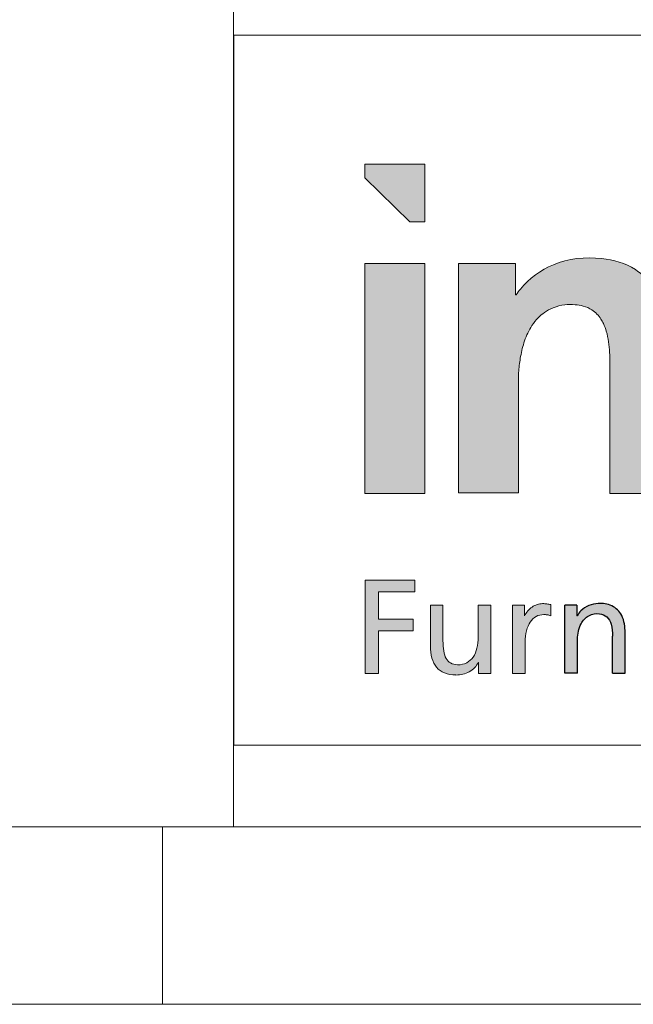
# Model space of a CAD drawing. Header units: millimetres. Extents: x 195 to 7681, y 65 to 5395.
# Tile 59 of 80: x 5174 to 5398, y 65 to 426. Entities that reach past the tile are written whole.
import ezdxf

# ---------------------------------------------------------------- set-up
doc = ezdxf.new("R2010")
doc.units = ezdxf.units.MM
doc.layers.add('FORMAT', color=7, linetype='Continuous')

# ---------------------------------------------------------------- blocks, each defined once
blk = doc.blocks.new('LOGO_sombreado')
at = {"linetype": 'Continuous', "ltscale": 13}
for points in [[(69.93, 191.69), (69.93, 212.79), (47.99, 212.79), (47.99, 207.7), (64.43, 191.69)], [(69.92, 176.37), (47.99, 176.37), (47.99, 92.17), (69.92, 92.17)], [(53.02, 56.16), (66.29, 56.16), (66.29, 60.46), (48.13, 60.46), (48.13, 26.29), (53.02, 26.29), (53.02, 41.86), (65.7, 41.86), (65.7, 46.16), (53.02, 46.16)], [(53.02, 56.16), (66.29, 56.16), (66.29, 60.46), (48.13, 60.46), (48.13, 26.29), (53.02, 26.29), (53.02, 41.86), (65.7, 41.86), (65.7, 46.16), (53.02, 46.16)]]:
    blk.add_hatch(color=7, dxfattribs=at).paths.add_polyline_path(points, flags=0)
h = blk.add_hatch(color=7, dxfattribs=at)
edge = h.paths.add_edge_path(flags=0)
edge.add_line((82.31, 92.4), (104.25, 92.4))
edge.add_line((104.25, 92.4), (104.25, 133.5))
edge.add_spline(control_points=[(104.25, 133.5), (104.25, 133.83), (104.26, 135.01), (104.4, 137.97), (104.99, 142.54), (106.37, 148.2), (108.6, 153.01), (111.26, 156.41), (113.88, 158.68), (117.15, 160.43), (121.03, 161.34), (124.75, 161.41), (128.17, 160.88), (131.66, 159.39), (134.09, 156.87), (135.62, 154.06), (136.63, 151.27), (137.34, 147.69), (137.68, 143.96), (137.79, 140.35), (137.79, 138.07), (137.79, 136.88)], knot_values=[0, 0, 0, 0, 0.014108, 0.050137, 0.12665, 0.210017, 0.297932, 0.350316, 0.392835, 0.445136, 0.506872, 0.560743, 0.603219, 0.653697, 0.720022, 0.747327, 0.789984, 0.846083, 0.902618, 0.949361, 1, 1, 1, 1], weights=[1, 1, 1, 1, 1, 1, 1, 1, 1, 1, 1, 1, 1, 1, 1, 1, 1, 1, 1, 1, 1, 1], degree=3, periodic=0)
edge.add_line((137.79, 136.88), (137.79, 92.17))
edge.add_line((137.79, 92.17), (159.64, 92.17))
edge.add_line((159.64, 92.17), (159.64, 145.32))
edge.add_spline(control_points=[(159.64, 145.32), (159.51, 148.34), (159.32, 153.08), (156.89, 163.59), (149.56, 174.88), (133.16, 179.29), (117.42, 177.67), (107.42, 170.33), (103.93, 165.61), (103.42, 164.92)], knot_values=[4, 4, 4, 4, 4.111727, 4.175295, 4.401008, 4.562165, 4.782362, 4.967907, 5, 5, 5, 5], weights=[1, 1, 1, 1, 1, 1, 1, 1, 1, 1], degree=3, periodic=0)
edge.add_line((103.42, 164.92), (103.13, 164.92))
edge.add_line((103.13, 164.92), (103.13, 176.37))
edge.add_line((103.13, 176.37), (82.31, 176.37))
edge.add_line((82.31, 176.37), (82.31, 92.4))
h = blk.add_hatch(color=7, dxfattribs=at)
edge = h.paths.add_edge_path(flags=0)
edge.add_spline(control_points=[(74.27, 28.55), (75.04, 27.63), (76.01, 26.92), (77.18, 26.44)], knot_values=[55, 55, 55, 55, 56, 56, 56, 56], weights=[1, 1, 1, 1], degree=3, periodic=0)
edge.add_spline(control_points=[(77.18, 26.44), (78.36, 25.96), (79.75, 25.71), (81.37, 25.71)], knot_values=[56, 56, 56, 56, 57, 57, 57, 57], weights=[1, 1, 1, 1], degree=3, periodic=0)
edge.add_arc((81.37, 36.34), 10.64, 269.9868, 283.8904)
edge.add_spline(control_points=[(83.93, 26.02), (84.75, 26.22), (85.54, 26.52), (86.26, 26.92)], knot_values=[0, 0, 0, 0, 1, 1, 1, 1], weights=[1, 1, 1, 1], degree=3, periodic=0)
edge.add_spline(control_points=[(86.26, 26.92), (86.98, 27.31), (87.63, 27.79), (88.19, 28.35)], knot_values=[1, 1, 1, 1, 2, 2, 2, 2], weights=[1, 1, 1, 1], degree=3, periodic=0)
edge.add_spline(control_points=[(88.19, 28.35), (88.75, 28.91), (89.21, 29.55), (89.56, 30.26)], knot_values=[2, 2, 2, 2, 3, 3, 3, 3], weights=[1, 1, 1, 1], degree=3, periodic=0)
edge.add_line((89.56, 30.26), (89.65, 30.26))
edge.add_line((89.65, 30.26), (89.65, 26.29))
edge.add_line((89.65, 26.29), (91.87, 26.29))
edge.add_line((91.87, 26.29), (94.1, 26.29))
edge.add_line((94.1, 26.29), (94.1, 29.41))
edge.add_line((94.1, 29.41), (94.1, 51.26))
edge.add_line((94.1, 51.26), (89.5, 51.26))
edge.add_line((89.5, 51.26), (89.5, 48.37))
edge.add_spline(control_points=[(89.5, 48.37), (89.5, 47.41), (89.5, 46.44), (89.5, 45.48), (89.5, 43.56), (89.5, 41.63), (89.5, 39.7), (89.5, 38.18), (89.36, 36.78), (89.05, 35.54)], knot_values=[30, 30, 30, 30, 31, 31, 31, 33, 33, 33, 34, 34, 34, 34], weights=[1, 1, 1, 1, 1, 1, 1, 1, 1, 1], degree=3, periodic=0)
edge.add_spline(control_points=[(89.05, 35.54), (88.75, 34.29), (88.29, 33.19), (87.05, 31.38), (86.27, 30.67), (85.31, 30.18)], knot_values=[34, 34, 34, 34, 35, 35, 36, 36, 36, 36], weights=[1, 1, 1, 1, 1, 1], degree=3, periodic=0)
edge.add_spline(control_points=[(85.31, 30.18), (84.35, 29.69), (83.23, 29.42), (81.92, 29.42)], knot_values=[36, 36, 36, 36, 37, 37, 37, 37], weights=[1, 1, 1, 1], degree=3, periodic=0)
edge.add_spline(control_points=[(81.92, 29.42), (80.91, 29.49), (80.08, 29.71), (79.39, 30.1)], knot_values=[37, 37, 37, 37, 38, 38, 38, 38], weights=[1, 1, 1, 1], degree=3, periodic=0)
edge.add_spline(control_points=[(79.39, 30.1), (78.71, 30.49), (78.17, 31.05), (77.76, 31.78)], knot_values=[38, 38, 38, 38, 39, 39, 39, 39], weights=[1, 1, 1, 1], degree=3, periodic=0)
edge.add_spline(control_points=[(77.76, 31.78), (77.35, 32.52), (77.06, 33.43), (76.88, 34.52)], knot_values=[39, 39, 39, 39, 40, 40, 40, 40], weights=[1, 1, 1, 1], degree=3, periodic=0)
edge.add_spline(control_points=[(76.88, 34.52), (76.7, 35.61), (76.62, 36.88), (76.62, 38.34), (76.62, 40.49), (76.62, 42.64), (76.62, 44.8), (76.62, 45.88), (76.62, 46.95), (76.62, 48.03), (76.62, 49.11), (76.62, 50.18), (76.62, 51.26)], knot_values=[40, 40, 40, 40, 41, 41, 41, 43, 43, 43, 44, 44, 44, 45, 45, 45, 45], weights=[1, 1, 1, 1, 1, 1, 1, 1, 1, 1, 1, 1, 1], degree=3, periodic=0)
edge.add_line((76.62, 51.26), (72.02, 51.26))
edge.add_spline(control_points=[(72.02, 51.26), (72.02, 50.03), (72.02, 48.79), (72.02, 47.55), (72.02, 46.32), (72.02, 45.08), (72.02, 43.84), (72.02, 41.37), (72.02, 38.9), (72.02, 36.42), (72.02, 34.75), (72.2, 33.24), (72.58, 31.92)], knot_values=[49, 49, 49, 49, 50, 50, 50, 51, 51, 51, 53, 53, 53, 54, 54, 54, 54], weights=[1, 1, 1, 1, 1, 1, 1, 1, 1, 1, 1, 1, 1], degree=3, periodic=0)
edge.add_spline(control_points=[(72.58, 31.92), (72.95, 30.6), (73.51, 29.47), (74.27, 28.55)], knot_values=[54, 54, 54, 54, 55, 55, 55, 55], weights=[1, 1, 1, 1], degree=3, periodic=0)
h = blk.add_hatch(color=7, dxfattribs=at)
edge = h.paths.add_edge_path(flags=0)
edge.add_line((116.07, 51.51), (115.38, 51.64))
edge.add_spline(control_points=[(115.38, 51.64), (115.15, 51.68), (114.93, 51.72), (114.7, 51.75)], knot_values=[22.132418, 22.132418, 22.132418, 22.132418, 23.132418, 23.132418, 23.132418, 23.132418], weights=[1, 1, 1, 1], degree=3, periodic=0)
edge.add_arc((113.22, 40.3), 11.54, 82.6219, 86.3614)
edge.add_spline(control_points=[(113.95, 51.82), (113.68, 51.84), (113.38, 51.84), (113.04, 51.84), (112.38, 51.84), (111.71, 51.73), (111.07, 51.51)], knot_values=[0.065266, 0.065266, 0.065266, 0.065266, 1.065266, 1.065266, 1.065266, 2.065266, 2.065266, 2.065266, 2.065266], weights=[1, 1, 1, 1, 1, 1, 1], degree=3, periodic=0)
edge.add_spline(control_points=[(111.07, 51.51), (110.44, 51.3), (109.82, 50.99), (109.25, 50.59)], knot_values=[2.065266, 2.065266, 2.065266, 2.065266, 3.065266, 3.065266, 3.065266, 3.065266], weights=[1, 1, 1, 1], degree=3, periodic=0)
edge.add_spline(control_points=[(109.25, 50.59), (108.67, 50.2), (108.15, 49.72), (107.69, 49.18)], knot_values=[3.065266, 3.065266, 3.065266, 3.065266, 4.065266, 4.065266, 4.065266, 4.065266], weights=[1, 1, 1, 1], degree=3, periodic=0)
edge.add_spline(control_points=[(107.69, 49.18), (107.22, 48.64), (106.83, 48.04), (106.52, 47.39)], knot_values=[4.065266, 4.065266, 4.065266, 4.065266, 5.065266, 5.065266, 5.065266, 5.065266], weights=[1, 1, 1, 1], degree=3, periodic=0)
edge.add_line((106.52, 47.39), (106.43, 47.39))
edge.add_line((106.43, 47.39), (106.43, 51.26))
edge.add_line((106.43, 51.26), (104.28, 51.26))
edge.add_line((104.28, 51.26), (102.13, 51.26))
edge.add_line((102.13, 51.26), (102.13, 48.14))
edge.add_line((102.13, 48.14), (102.13, 26.29))
edge.add_line((102.13, 26.29), (106.72, 26.29))
edge.add_spline(control_points=[(106.72, 26.29), (106.72, 30.08), (106.72, 33.87), (106.72, 37.65), (106.72, 39.22), (106.89, 40.64), (107.21, 41.89)], knot_values=[12.065266, 12.065266, 12.065266, 12.065266, 13.065266, 13.065266, 13.065266, 14.065266, 14.065266, 14.065266, 14.065266], weights=[1, 1, 1, 1, 1, 1, 1], degree=3, periodic=0)
edge.add_spline(control_points=[(107.21, 41.89), (107.52, 43.14), (107.99, 44.21), (108.58, 45.09)], knot_values=[14.065266, 14.065266, 14.065266, 14.065266, 15.065266, 15.065266, 15.065266, 15.065266], weights=[1, 1, 1, 1], degree=3, periodic=0)
edge.add_spline(control_points=[(108.58, 45.09), (109.17, 45.98), (109.9, 46.66), (110.73, 47.13)], knot_values=[15.065266, 15.065266, 15.065266, 15.065266, 16.065266, 16.065266, 16.065266, 16.065266], weights=[1, 1, 1, 1], degree=3, periodic=0)
edge.add_spline(control_points=[(110.73, 47.13), (111.56, 47.59), (112.5, 47.84), (113.53, 47.84)], knot_values=[16.065266, 16.065266, 16.065266, 16.065266, 17.065266, 17.065266, 17.065266, 17.065266], weights=[1, 1, 1, 1], degree=3, periodic=0)
edge.add_arc((113.53, 38.76), 9.07, 86.1548, 90.0023, ccw=False)
edge.add_spline(control_points=[(114.14, 47.82), (114.35, 47.8), (114.56, 47.78), (114.78, 47.75)], knot_values=[17.132418, 17.132418, 17.132418, 17.132418, 18.132418, 18.132418, 18.132418, 18.132418], weights=[1, 1, 1, 1], degree=3, periodic=0)
edge.add_spline(control_points=[(114.78, 47.75), (115, 47.71), (115.22, 47.67), (115.43, 47.61)], knot_values=[18.132418, 18.132418, 18.132418, 18.132418, 19.132418, 19.132418, 19.132418, 19.132418], weights=[1, 1, 1, 1], degree=3, periodic=0)
edge.add_spline(control_points=[(115.43, 47.61), (115.65, 47.55), (115.86, 47.48), (116.07, 47.39)], knot_values=[19.132418, 19.132418, 19.132418, 19.132418, 20.132418, 20.132418, 20.132418, 20.132418], weights=[1, 1, 1, 1], degree=3, periodic=0)
edge.add_line((116.07, 47.39), (116.07, 51.51))
h = blk.add_hatch(color=7, dxfattribs=at)
edge = h.paths.add_edge_path(flags=0)
edge.add_line((121.26, 26.33), (121.26, 51.3))
edge.add_line((121.26, 51.3), (125.71, 51.3))
edge.add_line((125.71, 51.3), (125.71, 47.34))
edge.add_line((125.71, 47.34), (125.81, 47.34))
edge.add_spline(control_points=[(125.81, 47.34), (126.15, 48.04), (127.31, 49.62), (130, 51.33), (133.96, 52.13), (138.69, 51.57), (142.95, 47.36), (143.28, 43.31), (143.33, 41.21)], knot_values=[0, 0, 0, 0, 0.090993, 0.223661, 0.358303, 0.55535, 0.750586, 1, 1, 1, 1], weights=[1, 1, 1, 1, 1, 1, 1, 1, 1], degree=3, periodic=0)
edge.add_line((143.33, 41.21), (143.33, 26.33))
edge.add_line((143.33, 26.33), (138.74, 26.33))
edge.add_line((138.74, 26.33), (138.73, 39.97))
edge.add_spline(control_points=[(138.73, 39.97), (138.69, 41.44), (138.58, 43.93), (136.96, 47.26), (133.63, 48.48), (129.8, 47.8), (126.44, 44.15), (125.99, 40.73), (125.87, 38.82)], knot_values=[0, 0, 0, 0, 0.181683, 0.307789, 0.426651, 0.591078, 0.760733, 1, 1, 1, 1], weights=[1, 1, 1, 1, 1, 1, 1, 1, 1], degree=3, periodic=0)
edge.add_line((125.87, 38.82), (125.86, 26.33))
edge.add_line((125.86, 26.33), (121.26, 26.33))
at = {"color": 7, "linetype": 'Continuous', "lineweight": 18, "ltscale": 13}
for p, q in [((0, 260), (0, 0)), ((0, 260), (942.5, 260)), ((47.99, 212.79), (47.99, 207.7)), ((69.93, 212.79), (47.99, 212.79)), ((69.93, 212.79), (69.93, 191.69)), ((47.99, 207.7), (64.43, 191.69)), ((64.43, 191.69), (69.93, 191.69)), ((47.99, 92.17), (47.99, 176.37)), ((47.99, 176.37), (69.92, 176.37)), ((69.92, 176.37), (69.92, 92.17)), ((69.92, 92.17), (47.99, 92.17)), ((48.13, 26.29), (48.13, 60.46)), ((48.13, 60.46), (66.29, 60.46)), ((48.13, 26.29), (48.13, 60.46)), ((66.29, 60.46), (66.29, 56.16)), ((53.02, 56.16), (53.02, 46.16)), ((66.29, 56.16), (53.02, 56.16)), ((53.02, 46.16), (65.7, 46.16)), ((65.7, 46.16), (65.7, 41.86)), ((65.7, 41.86), (53.02, 41.86)), ((53.02, 41.86), (53.02, 26.29)), ((53.02, 26.29), (48.13, 26.29)), ((0, 0), (942.5, 0))]:
    blk.add_line(p, q, dxfattribs=at)
blk.add_arc((81.37, 36.34), 10.64, 269.9868, 283.8904, dxfattribs=at)
at = {"color": 8, "linetype": 'Continuous', "lineweight": 0, "ltscale": 13}
for points, knots in [([(159.64, 145.32), (159.51, 148.34), (159.32, 153.08), (156.89, 163.59), (149.56, 174.88), (133.16, 179.29), (117.42, 177.67), (107.42, 170.33), (103.93, 165.61), (103.42, 164.92)], [4, 4, 4, 4, 4.111727, 4.175295, 4.401008, 4.562165, 4.782362, 4.967907, 5, 5, 5, 5]), ([(104.25, 133.5), (104.25, 133.83), (104.26, 135.01), (104.4, 137.97), (104.99, 142.54), (106.37, 148.2), (108.6, 153.01), (111.26, 156.41), (113.88, 158.68), (117.15, 160.43), (121.03, 161.34), (124.75, 161.41), (128.17, 160.88), (131.66, 159.39), (134.09, 156.87), (135.62, 154.06), (136.63, 151.27), (137.34, 147.69), (137.68, 143.96), (137.79, 140.35), (137.79, 138.07), (137.79, 136.88)], [0, 0, 0, 0, 0.014108, 0.050137, 0.12665, 0.210017, 0.297932, 0.350316, 0.392835, 0.445136, 0.506872, 0.560743, 0.603219, 0.653697, 0.720022, 0.747327, 0.789984, 0.846083, 0.902618, 0.949361, 1, 1, 1, 1]), ([(76.62, 51.26), (76.24, 51.26), (75.85, 51.26), (75.47, 51.26), (74.7, 51.26), (73.94, 51.26), (73.17, 51.26), (72.79, 51.26), (72.41, 51.26), (72.02, 51.26)], [45, 45, 45, 45, 46, 46, 46, 48, 48, 48, 49, 49, 49, 49]), ([(72.02, 51.26), (72.02, 50.03), (72.02, 48.79), (72.02, 47.55), (72.02, 46.32), (72.02, 45.08), (72.02, 43.84), (72.02, 41.37), (72.02, 38.9), (72.02, 36.42), (72.02, 34.75), (72.2, 33.24), (72.58, 31.92)], [49, 49, 49, 49, 50, 50, 50, 51, 51, 51, 53, 53, 53, 54, 54, 54, 54]), ([(76.88, 34.52), (76.7, 35.61), (76.62, 36.88), (76.62, 38.34), (76.62, 40.49), (76.62, 42.64), (76.62, 44.8), (76.62, 45.88), (76.62, 46.95), (76.62, 48.03), (76.62, 49.11), (76.62, 50.18), (76.62, 51.26)], [40, 40, 40, 40, 41, 41, 41, 43, 43, 43, 44, 44, 44, 45, 45, 45, 45]), ([(94.1, 51.26), (93.72, 51.26), (93.33, 51.26), (92.95, 51.26), (92.18, 51.26), (91.42, 51.26), (90.65, 51.26), (90.27, 51.26), (89.89, 51.26), (89.5, 51.26)], [25, 25, 25, 25, 26, 26, 26, 28, 28, 28, 29, 29, 29, 29]), ([(94.1, 29.41), (94.1, 30.13), (94.1, 30.85), (94.1, 31.56), (94.1, 32.93), (94.1, 34.29), (94.1, 35.66), (94.1, 36.7), (94.1, 37.74), (94.1, 38.78), (94.1, 40.86), (94.1, 42.94), (94.1, 45.02), (94.1, 47.1), (94.1, 49.18), (94.1, 51.26)], [20, 20, 20, 20, 21, 21, 21, 22, 22, 22, 23, 23, 23, 24, 24, 24, 25, 25, 25, 25]), ([(113.95, 51.82), (113.68, 51.84), (113.38, 51.84), (113.04, 51.84), (112.38, 51.84), (111.71, 51.73), (111.07, 51.51)], [0.065266, 0.065266, 0.065266, 0.065266, 1.065266, 1.065266, 1.065266, 2.065266, 2.065266, 2.065266, 2.065266]), ([(89.5, 48.37), (89.5, 47.41), (89.5, 46.44), (89.5, 45.48), (89.5, 43.56), (89.5, 41.63), (89.5, 39.7), (89.5, 38.18), (89.36, 36.78), (89.05, 35.54)], [30, 30, 30, 30, 31, 31, 31, 33, 33, 33, 34, 34, 34, 34]), ([(106.72, 26.29), (106.72, 30.08), (106.72, 33.87), (106.72, 37.65), (106.72, 39.22), (106.89, 40.64), (107.21, 41.89)], [12.065266, 12.065266, 12.065266, 12.065266, 13.065266, 13.065266, 13.065266, 14.065266, 14.065266, 14.065266, 14.065266]), ([(89.05, 35.54), (88.75, 34.29), (88.29, 33.19), (87.05, 31.38), (86.27, 30.67), (85.31, 30.18)], [34, 34, 34, 34, 35, 35, 36, 36, 36, 36]), ([(89.56, 30.26), (89.58, 30.26), (89.6, 30.26), (89.61, 30.26), (89.62, 30.26), (89.62, 30.26), (89.63, 30.26), (89.63, 30.26), (89.63, 30.26), (89.63, 30.26), (89.63, 30.26), (89.64, 30.26), (89.64, 30.26), (89.64, 30.26), (89.65, 30.26), (89.65, 30.26)], [3, 3, 3, 3, 4, 4, 4, 5, 5, 5, 6, 6, 6, 7, 7, 7, 8, 8, 8, 8]), ([(89.65, 30.26), (89.65, 29.93), (89.65, 29.6), (89.65, 29.27), (89.65, 28.94), (89.65, 28.61), (89.65, 28.28), (89.65, 27.95), (89.65, 27.62), (89.65, 27.29), (89.65, 27.23), (89.65, 27.18), (89.65, 27.13), (89.65, 27.02), (89.65, 26.9), (89.65, 26.79), (89.65, 26.73), (89.65, 26.67), (89.65, 26.61), (89.65, 26.56), (89.65, 26.5), (89.65, 26.45), (89.65, 26.4), (89.65, 26.35), (89.65, 26.29)], [8, 8, 8, 8, 9, 9, 9, 10, 10, 10, 12, 12, 12, 13, 13, 13, 14, 14, 14, 15, 15, 15, 16, 16, 16, 17, 17, 17, 17])]:
    blk.add_open_spline(points, degree=3, knots=knots, dxfattribs=at)
for points in [[(103.13, 176.37), (96.19, 176.37), (89.25, 176.37), (82.31, 176.37)], [(82.31, 176.37), (82.31, 148.38), (82.31, 120.39), (82.31, 92.4)], [(103.13, 164.92), (103.13, 168.74), (103.13, 172.55), (103.13, 176.37)], [(103.42, 164.92), (103.32, 164.92), (103.22, 164.92), (103.13, 164.92)], [(104.25, 92.4), (104.25, 106.1), (104.25, 119.8), (104.25, 133.5)], [(137.79, 136.88), (137.79, 121.98), (137.79, 107.07), (137.79, 92.17)], [(82.31, 92.4), (89.63, 92.4), (96.94, 92.4), (104.25, 92.4)], [(137.79, 92.17), (145.07, 92.17), (152.36, 92.17), (159.64, 92.17)], [(89.5, 51.26), (89.5, 50.3), (89.5, 49.34), (89.5, 48.37)], [(104.28, 51.26), (103.56, 51.26), (102.84, 51.26), (102.13, 51.26)], [(102.13, 51.26), (102.13, 50.22), (102.13, 49.18), (102.13, 48.14)], [(106.43, 51.26), (105.71, 51.26), (105, 51.26), (104.28, 51.26)], [(106.43, 47.39), (106.43, 48.68), (106.43, 49.97), (106.43, 51.26)], [(109.25, 50.59), (108.67, 50.2), (108.15, 49.72), (107.69, 49.18)], [(111.07, 51.51), (110.44, 51.3), (109.82, 50.99), (109.25, 50.59)], [(115.38, 51.64), (115.15, 51.68), (114.93, 51.72), (114.7, 51.75)], [(116.07, 51.51), (115.84, 51.55), (115.61, 51.59), (115.38, 51.64)], [(116.07, 47.39), (116.07, 48.76), (116.07, 50.13), (116.07, 51.51)], [(102.13, 48.14), (102.13, 40.86), (102.13, 33.58), (102.13, 26.29)], [(106.52, 47.39), (106.49, 47.39), (106.46, 47.39), (106.43, 47.39)], [(107.69, 49.18), (107.22, 48.64), (106.83, 48.04), (106.52, 47.39)], [(108.58, 45.09), (109.17, 45.98), (109.9, 46.66), (110.73, 47.13)], [(110.73, 47.13), (111.56, 47.59), (112.5, 47.84), (113.53, 47.84)], [(114.14, 47.82), (114.35, 47.8), (114.56, 47.78), (114.78, 47.75)], [(114.78, 47.75), (115, 47.71), (115.22, 47.67), (115.43, 47.61)], [(115.43, 47.61), (115.65, 47.55), (115.86, 47.48), (116.07, 47.39)], [(107.21, 41.89), (107.52, 43.14), (107.99, 44.21), (108.58, 45.09)], [(77.76, 31.78), (77.35, 32.52), (77.06, 33.43), (76.88, 34.52)], [(72.58, 31.92), (72.95, 30.6), (73.51, 29.47), (74.27, 28.55)], [(79.39, 30.1), (78.71, 30.49), (78.17, 31.05), (77.76, 31.78)], [(81.92, 29.42), (80.91, 29.49), (80.08, 29.71), (79.39, 30.1)], [(85.31, 30.18), (84.35, 29.69), (83.23, 29.42), (81.92, 29.42)], [(88.19, 28.35), (88.75, 28.91), (89.21, 29.55), (89.56, 30.26)], [(94.1, 26.29), (94.1, 27.33), (94.1, 28.37), (94.1, 29.41)], [(74.27, 28.55), (75.04, 27.63), (76.01, 26.92), (77.18, 26.44)], [(77.18, 26.44), (78.36, 25.96), (79.75, 25.71), (81.37, 25.71)], [(83.93, 26.02), (84.75, 26.22), (85.54, 26.52), (86.26, 26.92)], [(86.26, 26.92), (86.98, 27.31), (87.63, 27.79), (88.19, 28.35)], [(89.65, 26.29), (90.39, 26.29), (91.13, 26.29), (91.87, 26.29)], [(91.87, 26.29), (92.61, 26.29), (93.36, 26.29), (94.1, 26.29)], [(102.13, 26.29), (103.66, 26.29), (105.19, 26.29), (106.72, 26.29)]]:
    blk.add_open_spline(points, degree=3, dxfattribs=at)
for points, weights in [([(114.7, 51.75), (114.45, 51.78), (114.2, 51.8), (113.95, 51.82)], [1, 0.999645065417, 0.999645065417, 1]), ([(113.53, 47.84), (113.73, 47.84), (113.94, 47.83), (114.14, 47.82)], [1, 0.99962425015, 0.99962425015, 1])]:
    blk.add_rational_spline(points, weights, degree=3, dxfattribs=at)
at = {"layer": 'FORMAT', "color": 7, "ltscale": 13}
for p, q in [((125.71, 51.3), (121.26, 51.3)), ((121.26, 26.33), (121.26, 51.3)), ((125.71, 51.3), (125.71, 47.34)), ((125.81, 47.34), (125.71, 47.34)), ((138.74, 26.33), (138.73, 39.97)), ((143.33, 26.33), (143.33, 41.21)), ((125.86, 26.33), (125.87, 38.82)), ((125.86, 26.33), (121.26, 26.33)), ((138.74, 26.33), (143.33, 26.33))]:
    blk.add_line(p, q, dxfattribs=at)
for points, knots in [([(143.33, 41.21), (143.28, 43.31), (142.95, 47.36), (138.69, 51.57), (133.96, 52.13), (130, 51.33), (127.31, 49.62), (126.15, 48.04), (125.81, 47.34)], [0, 0, 0, 0, 0.249414, 0.44465, 0.641697, 0.776339, 0.909007, 1, 1, 1, 1]), ([(125.87, 38.82), (125.99, 40.73), (126.44, 44.15), (129.8, 47.8), (133.63, 48.48), (136.96, 47.26), (138.58, 43.93), (138.69, 41.44), (138.73, 39.97)], [0, 0, 0, 0, 0.239267, 0.408922, 0.573349, 0.692211, 0.818317, 1, 1, 1, 1])]:
    blk.add_open_spline(points, degree=3, knots=knots, dxfattribs=at)

msp = doc.modelspace()

# ---------------------------------------------------------------- linework, layer by layer
at = {"color": 7, "linetype": 'Continuous', "lineweight": 18, "ltscale": 13}
for p, q in [((5252, 715), (5252, 130)), ((7592, 130), (260, 130)), ((5226, 130), (5226, 65)), ((5226, 130), (5226, 65)), ((5252, 130), (7592, 130)), ((7657, 65), (195, 65))]:
    msp.add_line(p, q, dxfattribs=at)

# ---------------------------------------------------------------- block references
at = {"color": 7, "linetype": 'Continuous', "ltscale": 13}
msp.add_blockref('LOGO_sombreado', (5252.13, 159.87), dxfattribs=at)

doc.saveas('drawing.dxf')
